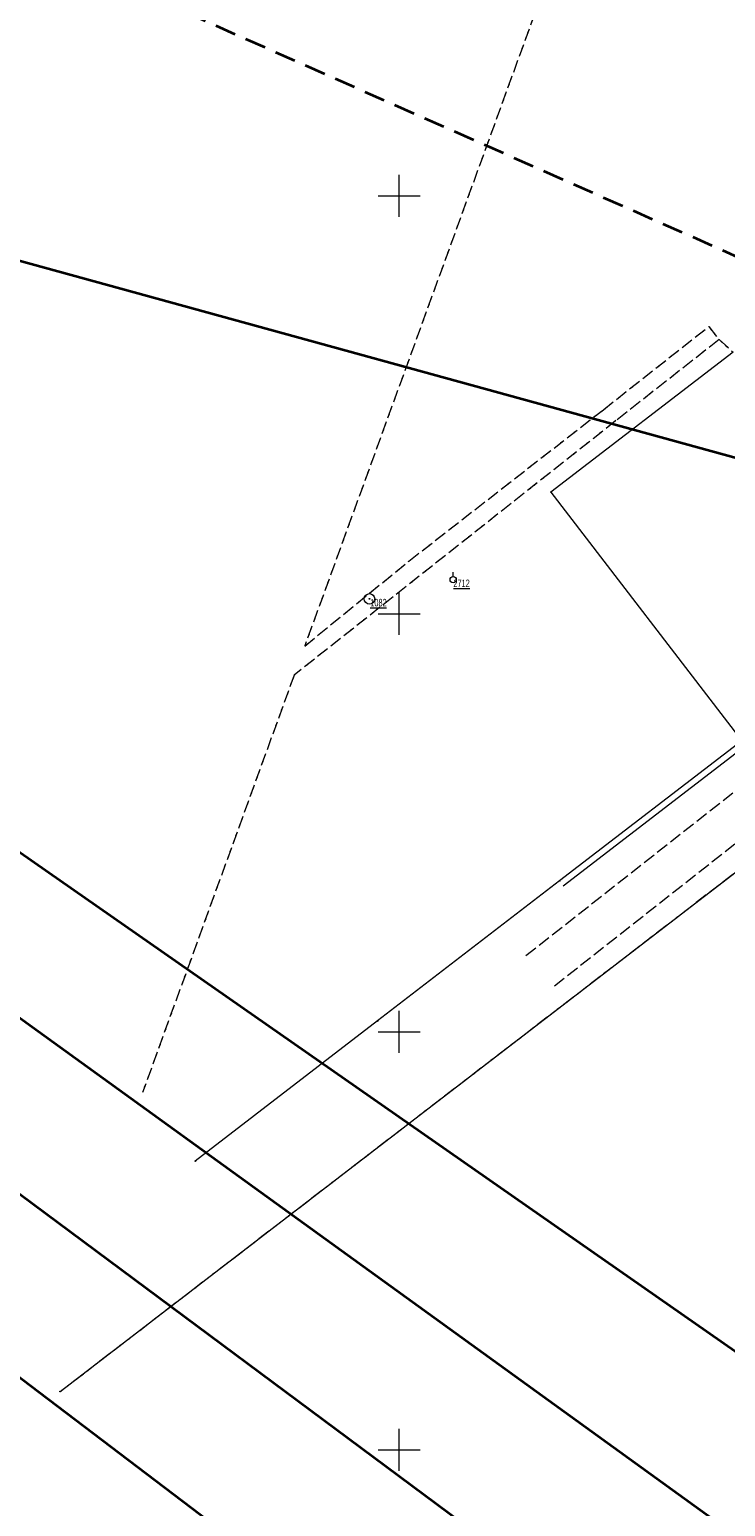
# Model space of a CAD drawing. Header units: metres. Extents: x -1013 to 1491425, y -5789533 to 1032.
# Tile 11 of 66: x -246 to -163, y -92 to 85. Entities that reach past the tile are written whole.
import ezdxf
from ezdxf.xclip import XClip

# ---------------------------------------------------------------- set-up
doc = ezdxf.new("R2010")
doc.units = ezdxf.units.M
doc.header["$MEASUREMENT"] = 0
doc.header["$XCLIPFRAME"] = 0
for name, pattern in [('2_KTJZ01', [2, 1.5, -0.5]), ('GUK', [2, 1.5, -0.5]), ('GUZ', [1, 0.5, -0.5]), ('Przerywana długa', [3.9, 2.5, -1.4])]:
    doc.linetypes.add(name, pattern=pattern)
doc.layers.add('700-L Mapa 1_500 dwg', color=7, linetype='Continuous')
doc.layers.add('708-L Opisy sytuacji 1_500 do legendy', color=7, linetype='Continuous')
for name, color, linetype, lineweight in [('703-L Płaszczyzny podejścia 2D3', 152, 'Continuous', 30), ('703-L Płaszczyzny podejścia 2D38', 171, 'Continuous', 35), ('708-L Opisy sytuacji 1_500 do legendy1', 7, 'Continuous', 13), ('708-L Opisy sytuacji 1_500 do legendy85', 1, 'Continuous', 25), ('GN.6640.3638.2023_9_Dzialki7', 9, 'Continuous', 18), ('GN.6640.3638.2023_9_Kontury90', 9, 'Continuous', 18), ('GN.6640.3638.2023_9_KTJZ_L_07', 9, 'Continuous', 18), ('GN.6640.3638.2023_9_OSNPO_T_07', 9, 'Continuous', 18), ('GN.6640.3638.2023_9_OSNPO_T_17', 9, 'Continuous', 18), ('GN.6640.3638.2023_9_PODZIAL_SEKCYJNY_L_07', 9, 'Continuous', 18), ('GN.6640.3638.2023_9_Punkty7', 9, 'Continuous', 18), ('GN.6640.3638.2023_9_SUPE_L_31', 9, 'Continuous', 18), ('GN.6640.3638.2023_9_Uzytki7', 9, 'Continuous', 18)]:
    doc.layers.add(name, color=color, linetype=linetype, lineweight=lineweight)
doc.styles.add('STYL_AUTOMATYCZNY_1', font='arial.ttf', dxfattribs={"width": 0.7})
doc.styles.add('STYL_AUTOMATYCZNY_2', font='arial.ttf')
doc.dimstyles.new('STYL_AUTOMATYCZNY__4', dxfattribs={"dimtxt": 1.25, "dimasz": 0.917874, "dimexe": 0.18, "dimexo": 0.04, "dimgap": 0, "dimtad": 1, "dimtih": 1, "dimtoh": 1, "dimzin": 0, "dimdsep": 46, "dimtxsty": 'STYL_AUTOMATYCZNY_2', "dimblk": 'ARROWHEAD_8', "dimblk1": 'ARROWHEAD_8', "dimblk2": 'ARROWHEAD_8', "dimcen": 0.09, "dimclrd": 7, "dimclre": 7, "dimclrt": 1, "dimazin": 0, "dimtfac": 1, "dimtdec": 4, "dimtmove": 2, "dimatfit": 3, "dimfxl": 1, "dimtolj": 1, "dimtzin": 0, "dimarcsym": 0})

# ---------------------------------------------------------------- blocks, each defined once
blk = doc.blocks.new('Rysunek_1_9', base_point=(-7447251.91, -5789835.33))
at = {"layer": 'GN.6640.3638.2023_9_Dzialki7', "color": 9, "linetype": 'Continuous', "lineweight": 18}
for p, q in [((-242.47, -78.35), (-67.27, 56.36)), ((-161.97, 45.98), (-183.76, 29.23)), ((-183.76, 29.23), (-160.91, -0.51)), ((-160.91, -0.51), (-182.72, -17.27)), ((-182.72, -17.27), (-204.51, -34.03)), ((-204.51, -34.03), (-226.31, -50.79))]:
    blk.add_line(p, q, dxfattribs=at)
at = {"layer": 'GN.6640.3638.2023_9_Kontury90', "color": 9, "linetype": 'GUK', "lineweight": 18}
for p, q in [((-185.01, 88.37), (-213.22, 10.81)), ((-242.47, -78.35), (-67.27, 56.36)), ((-177.49, 39.09), (-164.88, 49.04)), ((-164.88, 49.04), (-163.65, 47.47)), ((-163.65, 47.47), (-175.98, 37.78)), ((-163.65, 47.47), (-161.97, 45.98)), ((-200.75, 20.99), (-177.49, 39.09)), ((-175.98, 37.78), (-214.48, 7.34)), ((-213.22, 10.81), (-200.75, 20.99)), ((-214.48, 7.34), (-232.62, -42.59))]:
    blk.add_line(p, q, dxfattribs=at)
at = {"layer": 'GN.6640.3638.2023_9_KTJZ_L_07', "color": 9, "linetype": '2_KTJZ01', "lineweight": 18}
for p, q in [((-186.75, -26.21), (-136.62, 13.23)), ((-133.46, 9.41), (-183.63, -30.1))]:
    blk.add_line(p, q, dxfattribs=at)
at = {"layer": 'GN.6640.3638.2023_9_OSNPO_T_07', "color": 9, "linetype": 'Continuous', "lineweight": 18}
blk.add_line((-195.46, 19.15), (-195.46, 19.65), dxfattribs=at)
for centre, radius in [((-195.46, 18.77), 0.375), ((-205.47, 16.46), 0.625), ((-205.47, 16.46), 0.045)]:
    blk.add_circle(centre, radius, dxfattribs=at)
at = {"layer": 'GN.6640.3638.2023_9_PODZIAL_SEKCYJNY_L_07', "color": 9, "linetype": 'Continuous', "lineweight": 18}
for p, q in [((-201.91, 62.17), (-201.91, 67.17)), ((-204.41, 64.67), (-199.41, 64.67)), ((-201.91, 12.17), (-201.91, 17.17)), ((-204.41, 14.67), (-199.41, 14.67)), ((-201.91, -37.83), (-201.91, -32.83)), ((-204.41, -35.33), (-199.41, -35.33)), ((-201.91, -87.83), (-201.91, -82.83)), ((-204.41, -85.33), (-199.41, -85.33))]:
    blk.add_line(p, q, dxfattribs=at)
at = {"layer": 'GN.6640.3638.2023_9_Punkty7', "color": 9, "linetype": 'Continuous', "lineweight": 18}
for centre in [(-183.76, 29.23), (-182.72, -17.27), (-204.51, -34.03), (-226.31, -50.79), (-242.47, -78.35)]:
    blk.add_circle(centre, 0.045, dxfattribs=at)
at = {"layer": 'GN.6640.3638.2023_9_SUPE_L_31', "color": 9, "linetype": 'Continuous', "lineweight": 18}
blk.add_line((-182.31, -17.88), (-138.64, 15.75), dxfattribs=at)
at = {"layer": 'GN.6640.3638.2023_9_Uzytki7', "color": 9, "linetype": 'GUZ', "lineweight": 18}
for p, q in [((-185.01, 88.37), (-213.22, 10.81)), ((-242.47, -78.35), (-67.27, 56.36)), ((-177.49, 39.09), (-164.88, 49.04)), ((-164.88, 49.04), (-163.65, 47.47)), ((-163.65, 47.47), (-175.98, 37.78)), ((-163.65, 47.47), (-161.97, 45.98)), ((-200.75, 20.99), (-177.49, 39.09)), ((-175.98, 37.78), (-214.48, 7.34)), ((-213.22, 10.81), (-200.75, 20.99)), ((-214.48, 7.34), (-232.62, -42.59))]:
    blk.add_line(p, q, dxfattribs=at)
at = {"layer": 'GN.6640.3638.2023_9_OSNPO_T_17', "color": 9, "linetype": 'Continuous', "lineweight": 18, "char_height": 0.9, "attachment_point": 1, "style": 'STYL_AUTOMATYCZNY_1'}
for s, insert in [('\\A1;{\\pql;\\fArial|b0|i0|c238|p0;\\L\\W0.700000;\\L2712}', (-195.43, 18.77)), ('\\A1;{\\pql;\\fArial|b0|i0|c238|p0;\\L\\W0.700000;\\L1082}', (-205.37, 16.46))]:
    blk.add_mtext(s, dxfattribs=dict(at, insert=insert))
blk = doc.blocks.new('*D19')
at = {"layer": '708-L Opisy sytuacji 1_500 do legendy1', "color": 7, "linetype": 'Continuous', "lineweight": 13}
for p, q in [((-54.06, 9.77), (-54.69, 9.52)), ((-54.06, 9.77), (-53.81, 9.13)), ((-56.01, 4.29), (-56.35, 4.88)), ((-56.01, 4.29), (-55.42, 4.62))]:
    blk.add_line(p, q, dxfattribs=at)
blk.add_arc((-18.29, -6.08), 39.12, 156.1008, 164.6316, dxfattribs=at)
at = {"layer": '708-L Opisy sytuacji 1_500 do legendy85', "color": 1, "lineweight": 25, "insert": (-63.9, 7.11), "char_height": 1.25, "attachment_point": 7, "style": 'STYL_AUTOMATYCZNY_2'}
blk.add_mtext('\\A1;{\\pql;\\fArial|b0|i0|c238|p0;\\W1.000000;8,53°/15%}', dxfattribs=at)
blk = doc.blocks.new('ARROWHEAD_8')
at = {"color": 0, "linetype": 'Continuous', "lineweight": 0}
blk.add_line((0, 0), (-1, 0), dxfattribs=at)
at = {"color": 0, "linetype": 'Continuous', "lineweight": 0, "flags": 128}
blk.add_lwpolyline([(-0.525, 0.525), (0, 0), (-0.525, -0.525)], dxfattribs=at)
blk = doc.blocks.new('*D20')
at = {"layer": '708-L Opisy sytuacji 1_500 do legendy1', "color": 7, "linetype": 'Continuous', "lineweight": 13}
for p, q in [((-37.67, 45.25), (-38.33, 45.09)), ((-37.67, 45.25), (-37.51, 44.58)), ((-40.4, 40.14), (-40.64, 40.78)), ((-40.4, 40.14), (-39.76, 40.38))]:
    blk.add_line(p, q, dxfattribs=at)
blk.add_arc((-4.8, 24.36), 38.94, 147.57, 156.1008, dxfattribs=at)
at = {"layer": '708-L Opisy sytuacji 1_500 do legendy85', "color": 1, "lineweight": 25, "insert": (-47.21, 44.21), "char_height": 1.25, "attachment_point": 7, "style": 'STYL_AUTOMATYCZNY_2'}
blk.add_mtext('\\A1;{\\pql;\\fArial|b0|i0|c238|p0;\\W1.000000;8,53°/15%}', dxfattribs=at)

msp = doc.modelspace()

# ---------------------------------------------------------------- linework, layer by layer
at = {"layer": '703-L Płaszczyzny podejścia 2D3', "color": 152, "linetype": 'Continuous', "lineweight": 30}
msp.add_circle((8.227, 10.355), 1021.659, dxfattribs=at)
at = {"layer": '703-L Płaszczyzny podejścia 2D38', "color": 171, "linetype": 'Continuous', "lineweight": 35}
for p, q in [((-590.481, 183.649), (-99.312, -188.934)), ((-535.626, 159.341), (-91.209, -170.648)), ((-83.107, -152.363), (-480.77, 135.033)), ((-75.004, -134.078), (-425.915, 110.725)), ((-18.286, -6.082), (-397.573, 98.166))]:
    msp.add_line(p, q, dxfattribs=at)
at = {"layer": '703-L Płaszczyzny podejścia 2D38', "color": 171, "linetype": 'Przerywana długa', "lineweight": 35}
msp.add_line((-18.286, -6.082), (-373.933, 151.513), dxfattribs=at)

# ---------------------------------------------------------------- block references
at = {"layer": '700-L Mapa 1_500 dwg', "color": 52, "linetype": 'Continuous', "lineweight": 25}
ref = msp.add_blockref('Rysunek_1_9', (-7447251.91, -5789835.327), dxfattribs=at)
XClip(ref).set_block_clipping_path([(-263.024729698, -194.3328058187), (268.520270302, 207.6028993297)])

# ---------------------------------------------------------------- dimensions: what is measured, and where the dimension line sits
at = {"layer": '708-L Opisy sytuacji 1_500 do legendy', "color": 7, "linetype": 'Continuous', "lineweight": 13}
for base, center, p1, p2, picture, middle in [((-39.127, 42.745), (-4.796, 24.363), (-336.803, 235.305), (-360.443, 181.958), '*D20', (-43.239, 44.833)), ((-55.136, 7.064), (-18.286, -6.082), (-397.573, 98.166), (-373.933, 151.513), '*D19', (-59.928, 7.732))]:
    dim = msp.add_angular_dim_3p(base=base, center=center, p1=p1, p2=p2, text='8,53°/15%', dimstyle='STYL_AUTOMATYCZNY__4', dxfattribs=at)
    dim.commit()
    dim.dimension.update_dxf_attribs({"geometry": picture, "text_midpoint": middle, "dimtype": 165})

doc.saveas('drawing.dxf')
